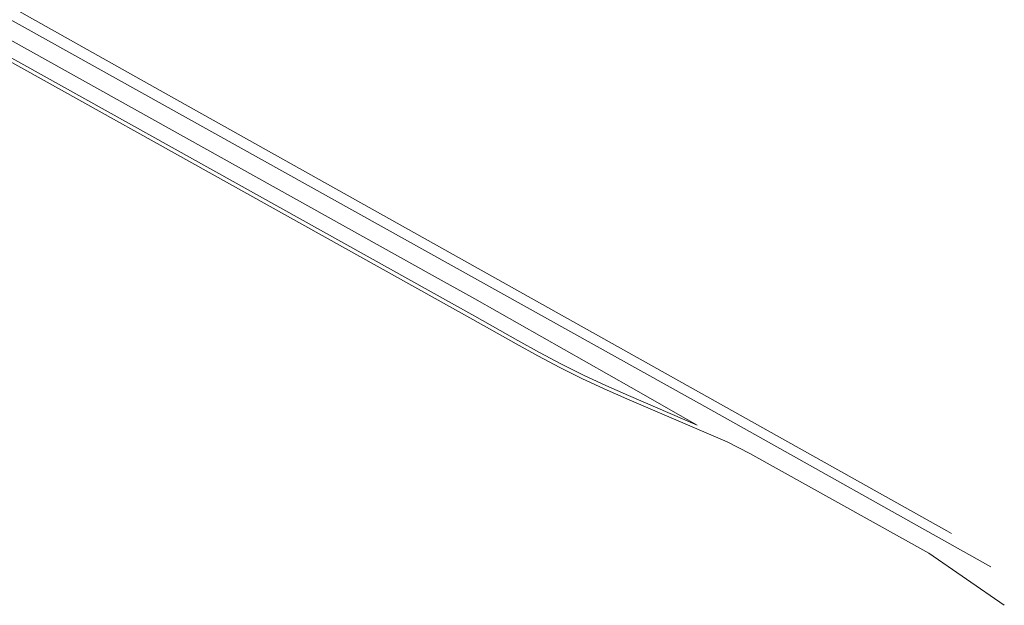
# Model space of a CAD drawing. Header units: metres. Extents: x 94279 to 96109, y 461866 to 463040.
# Tile 2 of 175: x 94633 to 94763, y 461911 to 461989. Entities that reach past the tile are written whole.
import ezdxf

# ---------------------------------------------------------------- set-up
doc = ezdxf.new("R2010")
doc.units = ezdxf.units.M
doc.layers.add('T_CULTUURGRENS_0', color=251, linetype='CONTINUOUS', lineweight=13)
doc.layers.add('V_WEGGRENS_0', color=251, linetype='CONTINUOUS', lineweight=13)

msp = doc.modelspace()

# ---------------------------------------------------------------- linework, layer by layer
at = {"layer": 'T_CULTUURGRENS_0'}
for points in [[(94722.56, 461934.76), (94713.42, 461938.68), (94710.43, 461940.01), (94707.47, 461941.4), (94704.55, 461942.86), (94701.65, 461944.38), (94698.78, 461945.97), (94693.04, 461949.19), (94601.19, 462000.44), (94549.04, 462029.58), (94531.23, 462039.53)], [(94535.26, 462039.53), (94606.11, 462000), (94687.39, 461954.65), (94693.04, 461951.5), (94713.79, 461939.73), (94722.56, 461934.76)], [(94761.47, 461915.94), (94724.73, 461936.58), (94610.96, 462000), (94540.08, 462039.53)]]:
    msp.add_lwpolyline(points, dxfattribs=at)
at = {"layer": 'V_WEGGRENS_0'}
for points in [[(94756.25, 461920.39), (94755.65, 461920.73), (94652.44, 461978.51), (94614.23, 462000), (94545.01, 462038.79)], [(94548.79, 462029.15), (94600.95, 462000), (94692.8, 461948.75), (94698.54, 461945.53), (94701.41, 461943.94), (94704.32, 461942.42), (94707.26, 461940.95), (94710.22, 461939.56), (94713.22, 461938.23), (94726.52, 461932.52), (94729.51, 461931.01), (94753.26, 461917.76), (94763.26, 461910.85)]]:
    msp.add_lwpolyline(points, dxfattribs=at)

doc.saveas('drawing.dxf')
